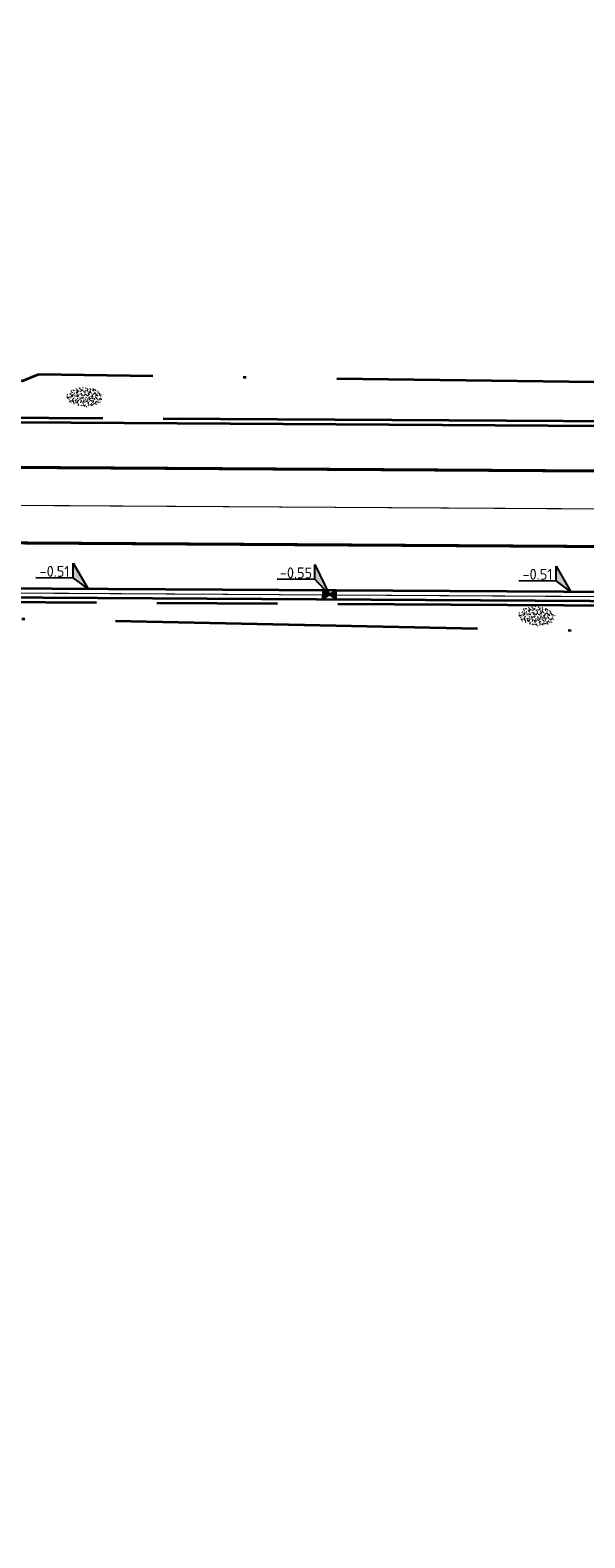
# Model space of a CAD drawing. Header units: metres. Extents: x 0 to 269924, y 0 to 933292.
# Tile 98 of 247: x 133577 to 133595, y 466501 to 466551. Entities that reach past the tile are written whole.
import ezdxf
from ezdxf import colors
from ezdxf.entities.mleader import LeaderData, LeaderLine
from ezdxf.enums import TextEntityAlignment as Align
from ezdxf.math import Vec2, Vec3

# ---------------------------------------------------------------- set-up
doc = ezdxf.new("R2010")
doc.units = ezdxf.units.M
for name, pattern in [('VH-OPSLUITBAND_150X250', [24, 16, -2, 4, -2]), ('VW-1-1_STREEP', [2, 1, -1]), ('XX-PROJECTGRENS', [18, 12, -3, 0, -3])]:
    doc.linetypes.add(name, pattern=pattern)
for name, color, linetype, lineweight, true_color in [('N-WE-GR-GRAS-S', 7, 'Continuous', 18, 0x00a500), ('N-WE-RI-HWA_KOLK-S', 150, 'Continuous', 25, 0x007fff), ('N-WE-RI-HWA_RIOOLPUT_INSPECTIEPUT_BETON-S', 150, 'Continuous', 25, 0x007fff)]:
    doc.layers.add(name, color=color, linetype=linetype, lineweight=lineweight, true_color=true_color)
for name, color, linetype, lineweight in [('N-WE-KG-GRENS_PROJECT-G', 7, 'XX-PROJECTGRENS', 35), ('N-WE-VH-GOOT_STRAATBAKSTEEN-G', 170, 'Continuous', 35), ('N-WE-VH-KANTOPSLUITING_OPSLUITBAND_150X250-G', 150, 'VH-OPSLUITBAND_150X250', 35), ('N-WE-VH-KANTOPSLUITING_VOORKANTBAND-G', 50, 'Continuous', 35), ('N-WE-VH-VERHARDING-T18', 10, 'Continuous', 18), ('N-WE-VW-MARKERING_LANGS_STREEP_11_010-G', 7, 'VW-1-1_STREEP', 13), ('X-XX-AL-HOOGTELABEL-S', 7, 'Continuous', 25)]:
    doc.layers.add(name, color=color, linetype=linetype, lineweight=lineweight)
doc.layers.add('X-XX-AL-HULPLIJN-G', color=30, linetype='Continuous', lineweight=18, plot=False)
doc.styles.add('NLCS-ISO', font='NLCS-ISO.ttf')
doc.styles.add('NLCS-ISO-M200-T18', font='NLCS-ISO.ttf', dxfattribs={"height": 0.36})

# ---------------------------------------------------------------- blocks, each defined once
blk = doc.blocks.new('*U516')
for p, q in [((-8.23, 3.26), (-2.12, 2.2)), ((-2.12, 2.2), (-1.71, 4.57)), ((-1.71, 4.57), (0, 0)), ((0, 0), (-2.12, 2.2))]:
    blk.add_line(p, q)
blk.add_solid([(-1.71, 4.57), (0, 0), (-2.12, 2.2)])
at = {"style": 'NLCS-ISO'}
blk.add_attdef('...', text='', height=1.8, rotation=350.1821, dxfattribs=at).set_placement((-5.24, 2.32), align=Align.BOTTOM_CENTER)
blk = doc.blocks.new('*U249')
at = {"layer": 'X-XX-AL-HOOGTELABEL-S', "xscale": 0.2000000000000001, "yscale": 0.2000000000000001, "zscale": 0.2000000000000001, "rotation": 9.817872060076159}
blk.add_blockref('*U516', (0, 0.15), dxfattribs=at).add_auto_attribs({'...': '-0.51'})
blk = doc.blocks.new('*U250')
at = {"layer": 'N-WE-RI-HWA_RIOOLPUT_INSPECTIEPUT_BETON-S', "color": 0, "linetype": 'ByBlock', "lineweight": -2, "transparency": 16777216, "rotation": 359.6460723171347}
for p in [(133578.789, 466532.761), (133594.789, 466532.662)]:
    blk.add_blockref('*U249', p, dxfattribs=at)
blk = doc.blocks.new('*U248')
for p, q in [((-1.99, 2.94), (-1.58, 5.31)), ((-1.58, 5.31), (0, 0)), ((-8.1, 4), (-1.99, 2.94)), ((0, 0), (-1.99, 2.94))]:
    blk.add_line(p, q)
blk.add_solid([(-1.58, 5.31), (0, 0), (-1.99, 2.94)])
at = {"style": 'NLCS-ISO'}
blk.add_attdef('...', text='', height=1.8, rotation=350.1821, dxfattribs=at).set_placement((-5.12, 3.06), align=Align.BOTTOM_CENTER)
blk = doc.blocks.new('N-SRI-KOLK_STRAAT_450X300-SO')
h = blk.add_hatch(color=256)
h.dxf.hatch_style = 1
h.paths.add_polyline_path([(0, 0), (-1.125, 0.75), (-1.125, -0.75)])
h.paths.add_polyline_path([(1.125, -0.75), (1.125, 0.75), (0, 0)])
for p, q in [((-1.125, -0.75), (1.125, 0.75)), ((1.125, -0.75), (-1.125, 0.75))]:
    blk.add_line(p, q)
at = {"flags": 128}
blk.add_lwpolyline([(-1.125, -0.75), (1.125, -0.75), (1.125, 0.75), (-1.125, 0.75)], close=True, dxfattribs=at)
blk = doc.blocks.new('SGR-GRAS_01-SO')
at = {"ltscale": 0.1}
for p, q in [((-1.96, -0.07), (-1.98, 0)), ((-1.93, 0.19), (-1.93, 0.24)), ((-1.89, 0.24), (-1.92, 0.25)), ((-1.67, 0.02), (-1.6, 0.04)), ((-1.6, 0.24), (-1.65, 0.29)), ((-1.53, 0.32), (-1.6, 0.35)), ((-1.45, 0.64), (-1.52, 0.66)), ((-1.52, 0.19), (-1.44, 0.19)), ((-1.47, 0.58), (-1.48, 0.65)), ((-1.43, 0.48), (-1.35, 0.5)), ((-1.36, 0.21), (-1.43, 0.23)), ((-1.42, 0.13), (-1.36, 0.17)), ((-1.38, 0.11), (-1.32, 0.16)), ((-1.37, 0.01), (-1.38, 0.08)), ((-1.33, 0.11), (-1.33, 0.19)), ((-1.3, 0.76), (-1.32, 0.77)), ((-1.28, 0.68), (-1.28, 0.76)), ((-1.17, 0.39), (-1.23, 0.43)), ((-1.17, 0.24), (-1.22, 0.29)), ((-1.15, 0.65), (-1.21, 0.7)), ((-1.11, 0.17), (-1.04, 0.19)), ((-1.03, 0.03), (-1.1, 0.07)), ((-0.94, 0.84), (-1, 0.88)), ((-0.97, 0.51), (-0.92, 0.57)), ((-0.89, 0.5), (-0.97, 0.52)), ((-0.94, 0.19), (-0.87, 0.19)), ((-0.92, 0.42), (-0.86, 0.46)), ((-0.89, 0.81), (-0.82, 0.81)), ((-0.87, 0.66), (-0.89, 0.73)), ((-0.8, 0.06), (-0.88, 0.08)), ((-0.87, 0.62), (-0.8, 0.64)), ((-0.8, 0.47), (-0.87, 0.51)), ((-0.75, 0.24), (-0.8, 0.29)), ((-0.77, 0.09), (-0.79, 0.16)), ((-0.73, 0.65), (-0.78, 0.7)), ((-0.74, 0.03), (-0.73, 0.11)), ((-0.67, 0.11), (-0.73, 0.14)), ((-0.69, 0.61), (-0.68, 0.68)), ((-0.58, 0.92), (-0.64, 0.96)), ((-0.56, 0.92), (-0.51, 0.97)), ((-0.56, 0.32), (-0.48, 0.34)), ((-0.44, 0.55), (-0.51, 0.59)), ((-0.43, 0.78), (-0.5, 0.8)), ((-0.42, 0.71), (-0.36, 0.74)), ((-0.34, 0.35), (-0.41, 0.37)), ((-0.32, 0.24), (-0.38, 0.29)), ((-0.31, 0.19), (-0.37, 0.22)), ((-0.37, 0.19), (-0.29, 0.19)), ((-0.31, 0.65), (-0.36, 0.7)), ((-0.32, 0.81), (-0.24, 0.81)), ((-0.32, 0.77), (-0.24, 0.79)), ((-0.28, 0.73), (-0.29, 0.81)), ((-0.21, 1), (-0.27, 1.03)), ((-0.24, 0.02), (-0.17, 0.04)), ((-0.18, 0.17), (-0.19, 0.24)), ((-0.08, 0.63), (-0.14, 0.67)), ((-0.14, -0.04), (-0.14, 0.03)), ((-0.09, 0.53), (-0.09, 0.6)), ((-0.08, 0.16), (-0.03, 0.21)), ((-0.07, 0.19), (0, 0.23)), ((0.06, 0.27), (-0.01, 0.3)), ((0, 0.47), (0.07, 0.49)), ((0.1, 0.24), (0.05, 0.29)), ((0.13, 0.64), (0.06, 0.66)), ((0.07, 0.99), (0.14, 1.03)), ((0.12, 0.65), (0.07, 0.7)), ((0.22, 0.2), (0.15, 0.22)), ((0.21, 0.19), (0.28, 0.19)), ((0.29, 0.71), (0.22, 0.75)), ((0.24, 0.92), (0.31, 0.94)), ((0.26, 0.81), (0.33, 0.81)), ((0.32, 0.81), (0.3, 0.89)), ((0.31, 0.17), (0.39, 0.19)), ((0.32, 0.57), (0.38, 0.62)), ((0.42, 0.34), (0.36, 0.38)), ((0.42, 0.25), (0.4, 0.32)), ((0.43, 0.48), (0.49, 0.51)), ((0.53, 0.24), (0.47, 0.29)), ((0.54, 0.65), (0.49, 0.7)), ((0.56, -0.02), (0.49, 0.02)), ((0.5, 0.45), (0.51, 0.53)), ((0.59, 0.93), (0.52, 0.94)), ((0.55, 0.62), (0.63, 0.64)), ((0.65, 0.79), (0.58, 0.83)), ((0.68, 0.49), (0.61, 0.51)), ((0.77, 0.05), (0.7, 0.07)), ((0.78, 0.42), (0.72, 0.46)), ((0.78, 0.19), (0.86, 0.19)), ((0.83, 0.81), (0.91, 0.81)), ((0.92, 0.06), (0.85, 0.09)), ((0.87, 0.31), (0.94, 0.33)), ((0.95, 0.24), (0.9, 0.29)), ((0.91, 0.89), (0.91, 0.92)), ((0.97, 0.65), (0.91, 0.7)), ((0.93, 0.76), (0.99, 0.8)), ((1.01, 0.87), (0.95, 0.91)), ((1.01, 0.33), (1, 0.4)), ((1.15, 0.78), (1.08, 0.8)), ((1.15, 0.5), (1.08, 0.54)), ((1.1, 0.38), (1.1, 0.45)), ((1.11, 0.77), (1.18, 0.79)), ((1.24, 0.34), (1.17, 0.36)), ((1.18, 0.01), (1.26, 0.03)), ((1.21, 0.21), (1.26, 0.26)), ((1.28, 0.14), (1.22, 0.17)), ((1.28, 0.25), (1.35, 0.29)), ((1.37, 0.24), (1.32, 0.29)), ((1.39, 0.65), (1.34, 0.7)), ((1.36, 0.19), (1.43, 0.19)), ((1.42, 0.46), (1.5, 0.48)), ((1.51, 0.58), (1.44, 0.62)), ((1.64, 0.21), (1.58, 0.25)), ((1.61, 0.41), (1.59, 0.48)), ((1.69, 0.3), (1.7, 0.37)), ((1.79, 0.19), (1.72, 0.21)), ((1.74, 0.16), (1.81, 0.18)), ((1.8, 0.24), (1.75, 0.29)), ((1.93, 0.19), (1.95, 0.19)), ((-1.92, -0.16), (-1.85, -0.12)), ((-1.82, -0.08), (-1.9, -0.06)), ((-1.76, -0.13), (-1.82, -0.09)), ((-1.78, -0.3), (-1.73, -0.25)), ((-1.62, -0.5), (-1.69, -0.46)), ((-1.63, -0.57), (-1.68, -0.52)), ((-1.61, -0.17), (-1.67, -0.11)), ((-1.57, -0.44), (-1.49, -0.44)), ((-1.54, -0.66), (-1.5, -0.64)), ((-1.4, -0.05), (-1.46, -0.01)), ((-1.38, -0.46), (-1.38, -0.39)), ((-1.35, -0.28), (-1.28, -0.26)), ((-1.27, -0.23), (-1.34, -0.21)), ((-1.26, -0.42), (-1.33, -0.38)), ((-1.27, -0.56), (-1.28, -0.48)), ((-1.21, -0.57), (-1.26, -0.52)), ((-1.18, -0.67), (-1.25, -0.65)), ((-1.19, -0.17), (-1.24, -0.11)), ((-1.13, -0.78), (-1.19, -0.75)), ((-1.06, -0.39), (-1, -0.35)), ((-1.04, -0.58), (-0.97, -0.57)), ((-0.99, -0.44), (-0.92, -0.44)), ((-0.9, -0.34), (-0.96, -0.3)), ((-0.9, -0.65), (-0.84, -0.6)), ((-0.84, -0.94), (-0.85, -0.93)), ((-0.78, -0.57), (-0.84, -0.52)), ((-0.76, -0.7), (-0.83, -0.67)), ((-0.76, -0.17), (-0.82, -0.11)), ((-0.8, -0.13), (-0.73, -0.11)), ((-0.71, -0.38), (-0.79, -0.36)), ((-0.79, -0.54), (-0.78, -0.46)), ((-0.72, -0.89), (-0.65, -0.87)), ((-0.71, -0.9), (-0.64, -0.86)), ((-0.62, -0.82), (-0.7, -0.8)), ((-0.67, -0.48), (-0.69, -0.4)), ((-0.53, -0.26), (-0.6, -0.22)), ((-0.58, -0.99), (-0.59, -0.97)), ((-0.57, -0.1), (-0.5, -0.06)), ((-0.49, -0.25), (-0.44, -0.19)), ((-0.48, -0.44), (-0.41, -0.42)), ((-0.4, -0.63), (-0.46, -0.59)), ((-0.38, -0.98), (-0.43, -0.93)), ((-0.42, -0.44), (-0.34, -0.44)), ((-0.36, -0.57), (-0.41, -0.52)), ((-0.34, -0.17), (-0.39, -0.11)), ((-0.26, -0.99), (-0.33, -0.95)), ((-0.25, -0.09), (-0.32, -0.07)), ((-0.17, -0.18), (-0.24, -0.14)), ((-0.16, -0.53), (-0.23, -0.51)), ((-0.21, -0.61), (-0.15, -0.58)), ((-0.19, -0.62), (-0.19, -0.54)), ((-0.17, -0.74), (-0.1, -0.72)), ((-0.07, -0.97), (-0.14, -0.95)), ((-0.04, -0.55), (-0.1, -0.51)), ((-0.08, -0.4), (-0.09, -0.32)), ((-0.01, -1.01), (0.04, -0.95)), ((0.05, -0.98), (0, -0.93)), ((0.07, -0.57), (0.01, -0.52)), ((0.02, -0.96), (0.01, -0.89)), ((0.08, -0.17), (0.03, -0.11)), ((0.1, -0.91), (0.03, -0.88)), ((0.07, -0.29), (0.14, -0.27)), ((0.19, -0.1), (0.13, -0.06)), ((0.16, -0.44), (0.23, -0.44)), ((0.17, -1.04), (0.22, -1.02)), ((0.31, -0.24), (0.24, -0.22)), ((0.33, -0.47), (0.26, -0.43)), ((0.29, -0.33), (0.35, -0.29)), ((0.4, -0.68), (0.32, -0.66)), ((0.39, -0.6), (0.45, -0.55)), ((0.39, -0.59), (0.46, -0.57)), ((0.4, -0.69), (0.41, -0.62)), ((0.46, -0.83), (0.4, -0.8)), ((0.47, -0.98), (0.42, -0.93)), ((0.49, -0.57), (0.44, -0.52)), ((0.45, -0.12), (0.46, -0.05)), ((0.51, -0.17), (0.45, -0.11)), ((0.52, -0.32), (0.5, -0.24)), ((0.62, -0.88), (0.6, -0.81)), ((0.63, -0.14), (0.7, -0.12)), ((0.69, -0.39), (0.62, -0.35)), ((0.64, -0.84), (0.71, -0.81)), ((0.7, -0.89), (0.77, -0.88)), ((0.73, -0.44), (0.81, -0.44)), ((0.82, -0.76), (0.76, -0.72)), ((0.78, -0.04), (0.85, 0)), ((0.86, -0.39), (0.79, -0.37)), ((0.8, -0.19), (0.85, -0.14)), ((0.86, -0.94), (0.84, -0.93)), ((0.91, -0.57), (0.86, -0.52)), ((0.93, -0.17), (0.88, -0.11)), ((0.95, -0.83), (0.88, -0.81)), ((0.94, -0.44), (1.01, -0.42)), ((1.05, -0.31), (0.99, -0.27)), ((1, -0.77), (1, -0.7)), ((1.05, -0.2), (1.05, -0.12)), ((1.11, -0.24), (1.1, -0.16)), ((1.19, -0.68), (1.12, -0.64)), ((1.14, -0.56), (1.21, -0.52)), ((1.21, -0.8), (1.2, -0.73)), ((1.33, -0.1), (1.26, -0.08)), ((1.26, -0.75), (1.33, -0.73)), ((1.34, -0.57), (1.29, -0.52)), ((1.36, -0.17), (1.3, -0.11)), ((1.31, -0.44), (1.38, -0.44)), ((1.42, -0.23), (1.35, -0.19)), ((1.42, -0.54), (1.35, -0.52)), ((1.55, -0.6), (1.49, -0.56)), ((1.5, -0.29), (1.57, -0.27)), ((1.64, -0.27), (1.65, -0.2)), ((1.64, -0.27), (1.7, -0.23)), ((1.68, -0.55), (1.74, -0.5)), ((1.71, -0.16), (1.69, -0.09)), ((1.78, -0.15), (1.71, -0.11)), ((1.71, -0.52), (1.71, -0.52)), ((1.78, -0.17), (1.73, -0.11)), ((1.88, -0.25), (1.81, -0.23))]:
    blk.add_line(p, q, dxfattribs=at)
at = {"ltscale": 0.1, "style": 'NLCS-ISO'}
blk.add_attdef('TYPE', text='', height=0.5, dxfattribs=at).set_placement((3.47, -0.02), align=Align.MIDDLE_CENTER)

msp = doc.modelspace()

# ---------------------------------------------------------------- linework, layer by layer
at = {"layer": 'N-WE-KG-GRENS_PROJECT-G', "flags": 128}
msp.add_lwpolyline([(133942.152, 466524.013), (133955.533, 466522.507), (133956.145, 466521.626), (133962.811, 466521.355), (133963.543, 466522.67), (133965.054, 466522.563), (133965.551, 466521.193), (133981.5, 466520.334), (133981.565, 466520.896), (133982.028, 466520.86), (133994.134, 466520.33), (133994.151, 466519.671), (134009.067, 466519.478), (134013.911, 466519.512), (134027.732, 466519.636), (134028.693, 466519.554), (134034.796, 466519.611), (134050.86, 466519.659), (134068.501, 466520.152), (134071.254, 466520.237), (134077.26, 466520.692), (134094.041, 466522.635), (134101.385, 466523.282), (134101.428, 466523.91), (134128.995, 466527.092), (134141.938, 466528.627), (134148.421, 466529.392), (134148.476, 466529.087), (134157.108, 466530.24), (134157.762, 466530.339), (134157.953, 466529.076), (134163.706, 466529.946), (134172.69, 466531.055), (134201.838, 466535.069), (134202.197, 466534.878), (134203.304, 466535.042), (134208.161, 466535.722), (134214.682, 466536.673), (134215.15, 466536.846), (134235.766, 466539.754), (134239.587, 466540.449), (134251.117, 466542.218), (134251.536, 466542.09), (134264.479, 466543.833), (134264.487, 466544.317), (134273.56, 466545.641), (134273.608, 466545.287), (134285.679, 466546.863), (134299.118, 466548.971), (134309.192, 466550.345), (134329.805, 466553.659), (134341.526, 466555.206), (134346.97, 466556.112), (134351.977, 466556.025), (134358.949, 466556.887), (134359.186, 466557.313), (134365.426, 466557.917), (134389.225, 466560.758), (134395.395, 466561.519), (134400.633, 466562.019), (134418.638, 466563.907), (134426.404, 466566.343), (134432.472, 466567.14), (134437.532, 466567.422), (134444.848, 466568.25), (134448.277, 466568.388), (134484.594, 466572.762), (134486.539, 466572.966), (134490.599, 466573.546), (134498.499, 466574.536), (134514.318, 466576.701), (134542.397, 466581.367), (134546.702, 466582.122), (134551.593, 466582.441), (134551.871, 466583.179), (134557.906, 466584.406), (134558.276, 466584.115), (134567.36, 466586.004), (134582.717, 466588.715), (134583.108, 466588.972), (134590.444, 466590.398), (134630.038, 466598.271), (134633.264, 466598.923), (134632.087, 466604.993), (134646.051, 466607.537), (134647.414, 466607.429), (134666.972, 466611.405), (134675.342, 466617.463), (134674.819, 466607.593), (134696.995, 466610.537), (134702.172, 466611.327), (134706.525, 466612.071), (134709.085, 466612.323), (134712.087, 466612.776), (134715, 466613.203), (134716.349, 466613.229), (134723.364, 466613.968), (134738.981, 466616.639), (134746.062, 466617.28), (134746.09, 466616.641), (134760.121, 466618.861), (134759.993, 466619.829), (134768.446, 466621.137), (134784.615, 466623.738), (134787.541, 466625.072), (134796.772, 466626.479), (134796.899, 466625.715), (134813.878, 466628.545), (134820.226, 466629.584), (134847.68, 466634.234), (134881.79, 466639.204), (134881.926, 466639.532), (134884.43, 466640.009), (134893.797, 466641.711), (134903.085, 466643.328), (134904.138, 466643.527), (134920.265, 466646.374), (134921.332, 466646.578), (134937.367, 466649.518), (134938.501, 466649.708), (134961.555, 466654.096), (134967.764, 466655.262), (134974.722, 466656.563), (134984.23, 466658.491), (134992.023, 466659.998), (134995.809, 466660.766), (135000.442, 466661.693), (135009.695, 466663.648), (135010.659, 466663.869), (135018.832, 466665.618), (135021.92, 466666.314), (135034.093, 466668.943), (135034.161, 466668.769), (135043.8, 466670.832), (135059.084, 466674.02), (135068.771, 466676.078), (135083.089, 466679.034), (135091.902, 466680.993), (135097.488, 466682.166), (135104.831, 466683.651), (135116.534, 466686.231), (135119.892, 466686.792), (135126.3, 466688.013), (135127.347, 466688.196), (135130.448, 466688.891), (135135.602, 466689.887), (135140.19, 466691.518), (135166.592, 466696.94), (135182.368, 466700.724), (135201.902, 466704.748), (135203.941, 466705.082), (135209.867, 466705.957), (135217.801, 466707.782), (135228.821, 466709.933), (135242.391, 466712.598), (135277.698, 466719.723), (135279.457, 466720.111), (135279.55, 466721.578), (135288.178, 466723.073), (135350.963, 466735.305), (135501.986, 466763.685), (135501.162, 466761.839), (135525.132, 466766.833), (135533.639, 466768.672), (135569.042, 466775.188), (135582.767, 466777.378), (135584.022, 466777.634), (135585.675, 466776.264, 0.01918), (135652.451, 466792.01), (135652.891, 466793.457), (135660.981, 466795.919), (135661.574, 466796.074), (135664.481, 466796.836), (135665.946, 466796.651), (135673.558, 466799.328), (135680.977, 466801.739), (135687.276, 466804.201), (135692.547, 466806.295), (135705.432, 466809.743), (135712.094, 466810.706), (135728.145, 466817.035), (135760.285, 466825.832), (135773.458, 466829.179), (135789.116, 466834.08), (135813.029, 466842.892), (135823.352, 466846.718), (135839.426, 466852.91), (135860.96, 466860.89), (135867.928, 466863.26), (135895.199, 466872.784), (135899.312, 466861.8), (135873.359, 466852.082), (135873.188, 466848.843), (135867.814, 466846.669), (135856.104, 466842.036), (135847.253, 466838.505), (135830.033, 466832.514), (135818.854, 466828.652), (135812.865, 466826.949), (135808.959, 466825.804), (135805.053, 466824.658), (135770.731, 466814.307), (135766.971, 466812.016), (135761.879, 466808.079), (135757.591, 466807.133), (135743.839, 466803.566), (135724.075, 466798.35), (135721.275, 466798.229), (135720.422, 466801.401), (135715.133, 466799.834), (135698.553, 466794.754), (135698.279, 466793.693), (135686.038, 466790.352), (135686.038, 466789.248), (135686.038, 466787.562), (135681.985, 466786.092), (135677.719, 466785.319), (135623.458, 466770.711), (135607.41, 466767.662), (135584.355, 466763.142), (135577.091, 466761.475), (135570.47, 466760.803), (135524.714, 466753.103), (135522.642, 466752.878), (135515.666, 466751.661), (135498.388, 466748.218), (135460.498, 466741.759), (135438.515, 466737.953), (135402.134, 466731.048), (135401.842, 466732.671), (135396.111, 466731.637), (135390.927, 466730.659), (135374.008, 466727.423), (135342.463, 466720.896), (135337.831, 466720.249), (135332.781, 466719.412), (135316.41, 466716.549), (135312.764, 466716.512), (135301.04, 466714.003), (135296.667, 466713.077), (135288.078, 466711.338), (135288.031, 466710.414), (135288.066, 466708.643), (135283.612, 466707.738), (135244.114, 466700.084), (135242.59, 466702.114), (135218.779, 466697.088), (135216.4, 466696.736), (135207.126, 466694.996), (135197.842, 466693.22), (135196.987, 466690.777), (135188.214, 466689.009), (135186.218, 466690.919), (135157.953, 466685.339), (135157.545, 466682.623), (135152.388, 466681.564), (135151.517, 466683.806), (135135.729, 466680.62), (135134.464, 466677.149), (135128.184, 466675.854), (135125.788, 466678.571), (135109.606, 466675.114), (135107.871, 466673.543), (135107.871, 466672.134), (135099.469, 466670.442), (135080.265, 466666.625), (135079.406, 466666.151), (135069.61, 466664.202), (135057.638, 466661.759), (135035.803, 466657.155), (135033.723, 466658.689), (135013.618, 466654.679), (135014.198, 466652.086), (135012.612, 466651.731), (135012.176, 466654.16), (134999.525, 466651.581), (134981.058, 466648.065), (134978.74, 466647.609), (134978.586, 466647.723), (134973.29, 466646.777), (134967.912, 466645.754), (134966.071, 466645.409), (134952.75, 466642.776), (134952.592, 466643.577), (134951.246, 466643.315), (134944.955, 466642.097), (134940.872, 466641.345), (134939.907, 466640.789), (134925.329, 466637.906), (134925.171, 466637.877), (134925.333, 466636.966), (134925.553, 466635.733), (134922.159, 466635.157), (134921.983, 466636.201), (134920.712, 466635.973), (134906.644, 466633.431), (134906.509, 466633.768), (134899.927, 466632.517), (134896.041, 466630.574), (134862.297, 466626.202), (134861.423, 466623.924), (134854.723, 466622.819), (134853.222, 466624.597), (134834.721, 466621.381), (134818.755, 466618.638), (134803.128, 466616.182), (134801.097, 466614.744), (134787.48, 466613.242), (134768.983, 466610.888), (134755.14, 466609.258), (134754.957, 466609.237), (134754.786, 466610.217), (134731.872, 466606.359), (134713.4, 466603.055), (134699.607, 466600.717), (134685.428, 466598.156), (134675.878, 466596.194), (134672.276, 466595.656), (134668.91, 466595.016), (134645.926, 466591.058), (134638.577, 466590.001), (134611.474, 466584.899), (134601.717, 466583.131), (134600.6, 466582.901), (134592.762, 466581.44), (134575.118, 466578.109), (134569.726, 466577.127), (134558.057, 466574.923), (134547.369, 466573.132), (134538.23, 466571.522), (134531.355, 466570.551), (134524.272, 466569.346), (134519.026, 466568.326), (134515.39, 466567.719), (134505.384, 466563.341), (134500.986, 466562.643), (134495.881, 466561.909), (134495.823, 466562.312), (134492.204, 466563.642), (134484.398, 466562.518), (134478.905, 466561.786), (134469.843, 466560.533), (134464.536, 466559.742), (134456.919, 466558.745), (134448.033, 466557.687), (134433.208, 466556.61), (134412.104, 466554.577), (134407.553, 466554.101), (134387.467, 466551.741), (134381.785, 466550.955), (134364.962, 466548.659), (134360.191, 466548.481), (134354.944, 466547.628), (134324.113, 466542.837), (134319.685, 466541.923), (134312.466, 466540.844), (134307.061, 466539.9), (134305.527, 466540.739), (134283.993, 466537.831), (134278.004, 466536.268), (134260.392, 466533.941), (134253.899, 466532.65), (134244.867, 466531.618), (134227.961, 466528.835), (134196.876, 466524.748), (134191.294, 466524.652), (134189.441, 466519.487), (134180.543, 466523.251), (134138.079, 466517.961), (134135.279, 466517.668), (134120.646, 466515.791), (134115.858, 466514.998), (134094.415, 466512.788), (134094.483, 466512.133), (134077.905, 466510.692), (134056.132, 466509.19), (134043.898, 466509.02), (134033.049, 466509.242), (134023.923, 466509.529), (134011.048, 466510.262), (134011.12, 466510.989), (133978.031, 466511.971), (133977.492, 466511.386), (133976.525, 466511.415), (133970.93, 466511.61), (133940.859, 466512.853), (133936.339, 466513.04), (133926.354, 466513.566), (133918.767, 466513.929), (133914.845, 466514.016), (133909.555, 466514.279), (133907.78, 466514.373), (133898.183, 466514.701), (133889.291, 466514.99), (133877.411, 466515.387), (133865.169, 466516.189), (133858.598, 466516.511), (133853.557, 466516.784), (133840.824, 466517.534), (133833.647, 466517.757), (133833.706, 466517.421), (133832.853, 466517.458), (133826.979, 466517.575), (133808.076, 466518.296), (133803.308, 466518.179), (133802.56, 466518.555), (133780.072, 466520.153), (133779.6, 466519.291), (133774.066, 466519.538), (133773.735, 466520.559), (133740.527, 466522.642), (133713.376, 466524.159), (133705.703, 466524.636), (133705.709, 466526.266), (133685.059, 466527.583), (133660.563, 466529.253), (133639.129, 466529.346), (133622.453, 466530.286), (133616.388, 466530.543), (133614.494, 466530.624), (133604.393, 466531.597), (133597.464, 466531.465), (133574.3, 466531.955), (133566.695, 466531.543), (133561.32, 466531.616), (133554.142, 466531.627), (133545.309, 466531.719), (133535.509, 466531.795), (133530.483, 466531.897), (133499.098, 466532.845), (133498.91, 466530.624), (133497.604, 466522.359), (133448.566, 466524.379), (133448.421, 466522.59), (133414.567, 466524.034), (133414.497, 466533.241), (133401.904, 466533.723), (133353.812, 466535.745), (133352.26, 466536.139), (133333.107, 466536.524), (133333.343, 466545.829), (133369.152, 466544.714), (133381.325, 466544.396), (133400.699, 466543.637), (133404.005, 466543.551), (133435.456, 466542.61), (133435.456, 466542.277), (133451.526, 466541.628), (133467.883, 466541.235), (133477.659, 466542.034), (133509.103, 466541.442), (133515.138, 466541.284), (133519.939, 466540.992), (133525.525, 466540.798), (133532.518, 466540.097), (133548.147, 466539.778), (133548.297, 466540.601), (133555.22, 466540.722), (133564.265, 466540.558), (133565.06, 466540.188), (133570.074, 466540.025), (133574.07, 466539.875), (133576.623, 466539.795), (133577.163, 466540.007), (133601.21, 466539.677), (133602.809, 466541.635), (133610.483, 466541.448), (133611.878, 466539.353), (133618.8, 466539.154), (133622.331, 466538.943), (133622.362, 466539.485), (133627.247, 466539.274), (133627.305, 466538.709), (133642.487, 466537.733), (133654.92, 466537.235), (133674.71, 466536.649), (133674.766, 466536.962), (133682.638, 466536.639), (133685.084, 466535.631), (133701.924, 466534.36), (133703.6, 466534.856), (133708.504, 466534.396), (133731.895, 466532.391), (133737.992, 466531.942), (133749.854, 466530.901), (133752.15, 466530.77), (133756.921, 466530.655), (133767.535, 466530.109), (133779.853, 466530.016), (133787.77, 466529.934), (133810.905, 466528.967), (133832.384, 466528.238), (133837.192, 466527.837), (133897.841, 466525.036)], format="xyb", close=True, dxfattribs=at)
at = {"layer": 'N-WE-VH-GOOT_STRAATBAKSTEEN-G'}
msp.add_lwpolyline([(133341.192, 466538.034), (133548.299, 466533.099), (133604.484, 466532.752, -0.012398), (133694.641, 466528.294), (133747.111, 466524.328, 0.006097), (133941.572, 466515.108, 0.02139), (134085.33, 466514.138, 0.018724), (134137.889, 466519.445, 0.007401), (134227.449, 466531.463), (134342.22, 466547.549), (134354.896, 466549.127)], format="xyb", dxfattribs=at)
at = {"layer": 'N-WE-VH-KANTOPSLUITING_OPSLUITBAND_150X250-G', "flags": 128}
for points in [[(133341.341, 466543.682), (133548.384, 466538.749), (133604.571, 466538.402, -0.012406), (133695.064, 466533.928), (133747.492, 466529.966, 0.002963), (133841.891, 466524.897)], [(133395.111, 466536.299), (133548.292, 466532.649), (133604.477, 466532.302, -0.012397), (133694.608, 466527.845), (133747.08, 466523.879, 0.001225), (133786.141, 466521.646)]]:
    msp.add_lwpolyline(points, format="xyb", dxfattribs=at)
at = {"layer": 'N-WE-VH-KANTOPSLUITING_VOORKANTBAND-G', "flags": 128}
msp.add_lwpolyline([(133341.337, 466543.533), (133548.381, 466538.599), (133604.568, 466538.252, -0.012405), (133695.052, 466533.778), (133747.482, 466529.816, 0.002963), (133841.884, 466524.747)], format="xyb", dxfattribs=at)
at = {"layer": 'N-WE-VH-KANTOPSLUITING_VOORKANTBAND-G'}
msp.add_lwpolyline([(133341.191, 466537.734), (133548.294, 466532.799), (133604.479, 466532.452, -0.012398), (133694.619, 466527.995), (133747.091, 466524.029, 0.001225), (133786.149, 466521.795, 0.0011)], format="xyb", dxfattribs=at)
at = {"layer": 'N-WE-VW-MARKERING_LANGS_STREEP_11_010-G', "ltscale": 5, "const_width": 0.1, "flags": 128}
for points in [[(133341.947, 466542.018), (133548.359, 466537.099), (133604.545, 466536.752, -0.012403), (133694.94, 466532.283), (133747.381, 466528.319, 0.000037), (133748.553, 466528.25)], [(133748.407, 466525.754, -0.000038), (133747.212, 466525.825), (133694.754, 466529.79, 0.0124), (133604.507, 466534.252), (133548.321, 466534.599), (133341.887, 466539.518)]]:
    msp.add_lwpolyline(points, format="xyb", dxfattribs=at)
at = {"layer": 'X-XX-AL-HULPLIJN-G', "flags": 128}
msp.add_lwpolyline([(133341.337, 466543.533), (133548.381, 466538.599), (133604.568, 466538.252, -0.012405), (133695.052, 466533.778), (133747.482, 466529.816, 0.000036), (133748.642, 466529.747, 0.000036)], format="xyb", dxfattribs=at)
at = {"layer": 'X-XX-AL-HULPLIJN-G'}
for points in [[(133341.257, 466540.784), (133548.34, 466535.849), (133604.526, 466535.502, -0.012402), (133694.847, 466531.036), (133747.296, 466527.072, 0.006097), (133941.689, 466517.855, 0.021388), (134085.194, 466516.885, 0.006155), (134102.446, 466518.191, 0.006155)], [(133348.165, 466540.619), (133548.34, 466535.849), (133604.526, 466535.502, -0.012402), (133694.847, 466531.036), (133747.296, 466527.072, 0.000037), (133748.479, 466527.002, 0.000037)], [(133346.847, 466537.75), (133548.297, 466532.949), (133604.481, 466532.602, -0.012398), (133694.63, 466528.144), (133747.101, 466524.179, 0.000968), (133777.966, 466522.398, 0.005129), (133941.566, 466514.958, 0.02139), (134085.337, 466513.988, 0.018724), (134137.908, 466519.296, 0.002454), (134167.645, 466522.987)], [(133346.847, 466537.75), (133548.297, 466532.949), (133604.481, 466532.602, -0.012398), (133694.63, 466528.144)], [(133354.845, 466537.559), (133548.297, 466532.949), (133604.481, 466532.602, -0.012398), (133694.63, 466528.144), (133747.101, 466524.179)]]:
    msp.add_lwpolyline(points, format="xyb", dxfattribs=at)

# ---------------------------------------------------------------- block references
at = {"layer": 'N-WE-GR-GRAS-S', "xscale": 0.2999999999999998, "yscale": 0.2999999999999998, "zscale": 0.2999999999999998}
for p, rotation in [((133578.685, 466539.254), 359), ((133593.659, 466532.005), 355.68)]:
    msp.add_blockref('SGR-GRAS_01-SO', p, dxfattribs=dict(at, rotation=rotation))
at = {"layer": 'N-WE-RI-HWA_KOLK-S', "xscale": 0.2, "yscale": 0.2, "zscale": 0.2, "rotation": 359.6460723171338}
msp.add_blockref('N-SRI-KOLK_STRAAT_450X300-SO', (133586.789, 466532.711), dxfattribs=at)
at = {"layer": 'N-WE-RI-HWA_RIOOLPUT_INSPECTIEPUT_BETON-S'}
msp.add_blockref('*U250', (0, 0), dxfattribs=at)
at = {"layer": 'X-XX-AL-HOOGTELABEL-S', "xscale": 0.2000000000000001, "yscale": 0.2000000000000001, "zscale": 0.2000000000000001, "rotation": 9.463944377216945}
msp.add_blockref('*U248', (133586.789, 466532.711), dxfattribs=at).add_auto_attribs({'...': '-0.55'})

# ---------------------------------------------------------------- leaders
at = {"layer": 'N-WE-VH-VERHARDING-T18'}
ml = msp.add_multileader_mtext('Standard', dxfattribs=at)
ml.set_content('', color=256, style='NLCS-ISO-M200-T18')
ml.set_leader_properties(color=256, linetype='ByLayer', lineweight=-1)
ml.build(insert=Vec2(0, 0))
ml.multileader.update_dxf_attribs({"has_dogleg": 0, "text_left_attachment_type": 5, "text_right_attachment_type": 5, "dogleg_length": 0.36, "arrow_head_size": 0.36})
ctx = ml.context
ctx.base_point, ctx.char_height, ctx.arrow_head_size, ctx.landing_gap_size, ctx.plane_origin = Vec3(135697.392, 466805.766), 0.36, 0.36, 0.18, Vec3(135695.697, 466805.189)
ctx.left_attachment, ctx.right_attachment = 5, 5
notes = []
notes.append((ctx, [(0, (0, 0, 0), (0, 0), (1, 0), 1, [])]))
ctx.mtext.insert, ctx.mtext.rotation, ctx.mtext.flow_direction = Vec3(135697.572, 466806.126), -0.147529, 5
for ctx, leaders in notes:
    for number, flags, end, landing, length, lines in leaders:
        leader = LeaderData()
        leader.index, (leader.has_last_leader_line, leader.has_dogleg_vector, leader.attachment_direction) = number, flags
        leader.last_leader_point, leader.dogleg_vector, leader.dogleg_length = Vec3(end), Vec3(landing), length
        for number, points, colour, breaks in lines:
            line = LeaderLine()
            line.index, line.vertices, line.color, line.breaks = number, Vec3.list(points), colors.encode_raw_color(colour), breaks
            leader.lines.append(line)
        ctx.leaders.append(leader)

doc.saveas('drawing.dxf')
